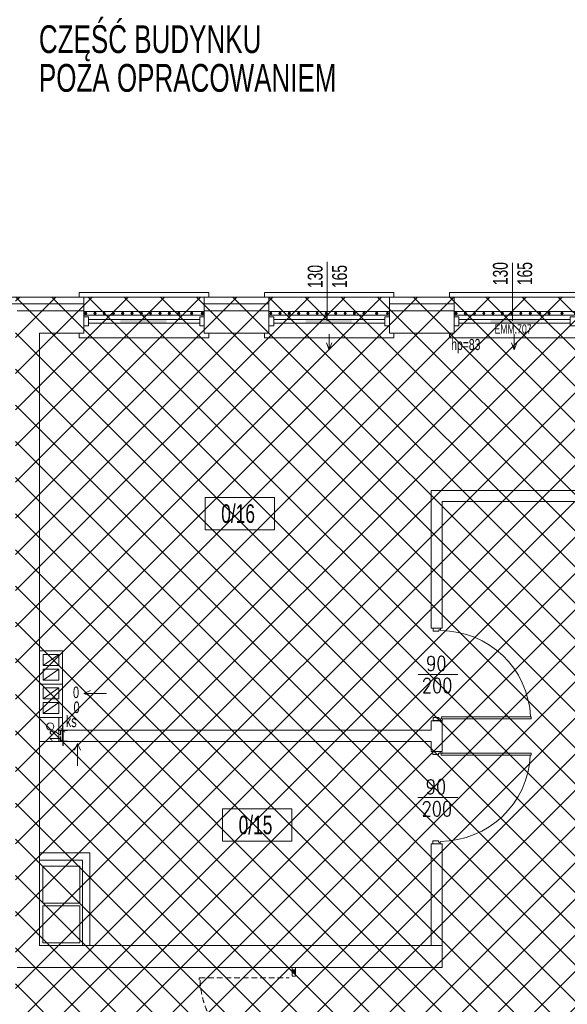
# Model space of a CAD drawing. Header units: millimetres. Extents: x 6354466 to 6508314, y -1889048 to -1342748.
# Tile 75 of 134: x 6413461 to 6419376, y -1754363 to -1743728. Entities that reach past the tile are written whole.
import ezdxf
from ezdxf.enums import TextEntityAlignment as Align

# ---------------------------------------------------------------- set-up
doc = ezdxf.new("R2010")
doc.units = ezdxf.units.MM
doc.header["$PDMODE"] = 3
doc.header["$PDSIZE"] = 10
doc.linetypes.add('HIDDEN', pattern=[0.375, 0.25, -0.125])
for name, color, linetype, lineweight in [('kominy', 162, 'Continuous', 13), ('L-1', 10, 'Continuous', 30), ('L-2', 167, 'Continuous', 13), ('L-3', 10, 'Continuous', 18), ('L-4', 92, 'Continuous', 20), ('L-5', 152, 'Continuous', 9), ('L-DIM', 252, 'Continuous', 5), ('L-DRZWI', 146, 'Continuous', 13), ('L-HATCH', 252, 'Continuous', 5), ('L-hatch ociepl', 252, 'Continuous', 5), ('L-OKNA', 144, 'Continuous', 20), ('L-OPIS', 142, 'Continuous', 9), ('L-sanitarne', 142, 'Continuous', 9), ('L-TXT', 141, 'Continuous', 9)]:
    doc.layers.add(name, color=color, linetype=linetype, lineweight=lineweight)
doc.styles.add('100', font='cdmsimpl.shx', dxfattribs={"width": 0.7, "height": 100, "bigfont": 'cdmbigpl.shx'})
doc.styles.add('125', font='cdmsimpl.shx', dxfattribs={"width": 0.7, "height": 125})
doc.styles.add('160', font='simplex.shx', dxfattribs={"width": 0.8, "height": 160})
doc.styles.add('200', font='cdmsimpl.shx', dxfattribs={"width": 0.7, "height": 200})
doc.styles.add('250', font='cdmsimpl.shx', dxfattribs={"width": 0.7, "height": 250})
doc.styles.add('CDM', font='cdmsimpl.shx', dxfattribs={"width": 0.8, "bigfont": 'cdmbigpl.shx'})
doc.styles.add('SIMPLEX', font='cdmsimpl.shx', dxfattribs={"width": 0.7, "bigfont": 'cdmbigpl.shx'})
doc.linetypes.add('BATTING', pattern='A,0.00254,-2.54,[134,ltypeshp.shx,S=2.54,R=0,X=-2.54,Y=0],-5.08,[134,ltypeshp.shx,S=2.54,R=180,X=2.54,Y=0],-2.54', length=10.16254)
doc.dimstyles.new('125', dxfattribs={"dimtxt": 125, "dimasz": 50, "dimexe": 50, "dimexo": 3, "dimgap": 15, "dimtad": 1, "dimdec": 0, "dimlfac": 0.1, "dimrnd": 1, "dimtxsty": '125', "dimblk": 'ARCHTICK', "dimcen": 2.5, "dimdle": 50, "dimazin": 0, "dimtfac": 1, "dimtdec": 0, "dimtix": 1, "dimtmove": 1, "dimatfit": 3, "dimldrblk": 'NONE', "dimfxl": 0, "dimarcsym": 0})

# ---------------------------------------------------------------- blocks, each defined once
blk = doc.blocks.new('*U111')
for p, q in [((40, 1020), (20, 1020)), ((20, 1020), (20, 50)), ((40, 50), (40, 1020)), ((500, -203), (500, 228)), ((0, 40), (20, 40)), ((20, 50), (20, 60)), ((20, 50), (40, 50)), ((20, 40), (20, 20)), ((20, 20), (35, 20)), ((35, 20), (35, -40)), ((980, 20), (965, 20)), ((965, 20), (965, -40)), ((1000, 40), (980, 40)), ((980, 40), (980, 20)), ((1000, -40), (1000, 40)), ((35, -40), (0, -40)), ((965, -40), (1000, -40))]:
    blk.add_line(p, q)
for points in [[(20, 50), (20, 1020)], [(0, -40), (0, 40)]]:
    blk.add_lwpolyline(points)
blk.add_circle((10, 50), 10)
blk.add_arc((-2, 39), 974, 0.0458, 87.2742)
at = {"style": '160', "width": 0.8}
blk.add_attdef('SZER', text='', height=160, rotation=90, dxfattribs=at).set_placement((511, -6), align=Align.BOTTOM_CENTER)
blk.add_attdef('WYS', text='', height=160, rotation=90, dxfattribs=at).set_placement((541, 3), align=Align.TOP_CENTER)
at = {"style": 'CDM', "width": 0.8, "flags": 1}
blk.add_attdef('POZIOM', (891, -225), '', height=125, dxfattribs=at)
blk = doc.blocks.new('_ArchTick')
at = {"color": 0, "linetype": 'ByBlock', "const_width": 0.15}
blk.add_lwpolyline([(-0.5, -0.5), (0.5, 0.5)], dxfattribs=at)
blk = doc.blocks.new('*D64')
at = {"layer": 'Defpoints', "color": 0, "ltscale": 10, "transparency": 16777216}
for p in [(6413675, -1751402), (6413675, -1751522), (6413926, -1751522)]:
    blk.add_point(p, dxfattribs=at)
at = {"layer": 'L-DIM', "color": 0, "lineweight": -2, "ltscale": 10, "transparency": 16777216}
for p, q in [((6413876, -1751402), (6413976, -1751402)), ((6413926, -1751402), (6413926, -1751352)), ((6413926, -1751402), (6413926, -1751522)), ((6413876, -1751522), (6413976, -1751522)), ((6413926, -1751522), (6413926, -1751572))]:
    blk.add_line(p, q, dxfattribs=at)
at = {"layer": 'L-DIM', "color": 0, "lineweight": -2, "ltscale": 10, "transparency": 16777216, "xscale": 50, "yscale": 50, "zscale": 50}
for p, rotation in [((6413926, -1751402), 270), ((6413926, -1751522), 90)]:
    blk.add_blockref('_ArchTick', p, dxfattribs=dict(at, rotation=rotation))
at = {"layer": 'L-DIM', "color": 0, "lineweight": 13, "ltscale": 10, "transparency": 16777216, "insert": (6413849, -1751462), "char_height": 125, "attachment_point": 5, "rotation": 90, "style": '125'}
blk.add_mtext('12', dxfattribs=at)
blk = doc.blocks.new('_None')
blk = doc.blocks.new('opis pom')
at = {"color": 0}
blk.add_lwpolyline([(252897, -40977), (253644, -40977), (253644, -41327), (252897, -41327)], close=True, dxfattribs=at)
at = {"layer": 'L-4', "lineweight": 30, "style": '250', "width": 0.7}
blk.add_attdef('2', text='', height=250, dxfattribs=at).set_placement((253252, -41152), align=Align.MIDDLE_CENTER)
blk = doc.blocks.new('*U92')
for p, q in [((-5, 0), (-5, -5)), ((5, -5), (5, 0)), ((-5, -5), (5, -5)), ((-2, -5), (-2, -125)), ((2, -5), (2, -125)), ((-5, -130), (-5, -125)), ((-5, -125), (5, -125)), ((5, -125), (5, -130))]:
    blk.add_line(p, q)
blk = doc.blocks.new('*U119')
for p, q in [((-40, 50), (-40, 1020)), ((-40, 1020), (-20, 1020)), ((-20, 1020), (-20, 50)), ((-500, -203), (-500, 228)), ((-1000, -40), (-1000, 40)), ((-1000, 40), (-980, 40)), ((-980, 40), (-980, 20)), ((-980, 20), (-965, 20)), ((-965, 20), (-965, -40)), ((-20, 50), (-40, 50)), ((-20, 20), (-35, 20)), ((-35, 20), (-35, -40)), ((-20, 50), (-20, 60)), ((0, 40), (-20, 40)), ((-20, 40), (-20, 20)), ((-965, -40), (-1000, -40)), ((-35, -40), (0, -40))]:
    blk.add_line(p, q)
for points in [[(-20, 50), (-20, 1020)], [(0, -40), (0, 40)]]:
    blk.add_lwpolyline(points)
blk.add_circle((-10, 50), 10)
blk.add_arc((2, 39), 974, 92.7258, 179.9542)
at = {"style": '160', "width": 0.8}
blk.add_attdef('SZER', text='', height=160, rotation=90, dxfattribs=at).set_placement((-489, -6), align=Align.BOTTOM_CENTER)
blk.add_attdef('WYS', text='', height=160, rotation=90, dxfattribs=at).set_placement((-459, 3), align=Align.TOP_CENTER)
at = {"style": 'CDM', "width": 0.8, "flags": 1}
blk.add_attdef('POZIOM', (-915, -225), '', height=125, dxfattribs=at)

msp = doc.modelspace()

# ---------------------------------------------------------------- hatches: boundary and pattern name
at = {"layer": 'L-HATCH', "ltscale": 10, "transparency": 33554687}
h = msp.add_hatch(dxfattribs=at)
h.set_pattern_fill('ANSI37', color=252, scale=87)
h.set_pattern_definition([(45, (-48741.55, 100010.94), (-195.320571, 195.320571), []), (135, (-48741.55, 100010.94), (-195.320571, -195.320571), [])])
h.paths.add_polyline_path([(6428505.3, -1746723.4), (6413415.3, -1746723.4), (6413415.3, -1760832.4), (6428505.3, -1760832.4)])
at = {"layer": 'L-HATCH', "lineweight": 13}
msp.add_hatch(color=256, dxfattribs=at).paths.add_polyline_path([(6416438.7, -1754027.1), (6416438.7, -1753991.7), (6416403.8, -1753991.7), (6416403.8, -1754027.1)])
at = {"layer": 'L-sanitarne', "lineweight": 13}
h = msp.add_hatch(color=256, dxfattribs=at)
h.paths.add_polyline_path([(6415048.1, -1747002.6), (6415048.1, -1746969.8), (6414778.1, -1746969.8), (6414778.1, -1747002.6)])
h.paths.add_polyline_path([(6414778.1, -1747002.6), (6414778.1, -1746969.8), (6414549.1, -1746969.8), (6414549.1, -1747002.6)])
h = msp.add_hatch(color=256, dxfattribs=at)
h.paths.add_polyline_path([(6417048.1, -1747002.6), (6417048.1, -1746969.8), (6416778.1, -1746969.8), (6416778.1, -1747002.6)])
h.paths.add_polyline_path([(6416778.1, -1747002.6), (6416778.1, -1746969.8), (6416549.1, -1746969.8), (6416549.1, -1747002.6)])
h = msp.add_hatch(color=256, dxfattribs=at)
h.paths.add_polyline_path([(6419046.5, -1747002.6), (6419046.5, -1746969.8), (6418776.5, -1746969.8), (6418776.5, -1747002.6)])
h.paths.add_polyline_path([(6418776.5, -1747002.6), (6418776.5, -1746969.8), (6418547.4, -1746969.8), (6418547.4, -1747002.6)])

# ---------------------------------------------------------------- linework, layer by layer
at = {"layer": 'kominy', "lineweight": 13}
for p, q in [((6413715.3, -1750703.5), (6413885.3, -1750583.5)), ((6413715.3, -1750863.5), (6413885.3, -1750743.5)), ((6413715.3, -1751063.5), (6413885.3, -1750943.5)), ((6413715.3, -1751223.5), (6413885.3, -1751103.5))]:
    msp.add_line(p, q, dxfattribs=at)
at = {"layer": 'kominy', "lineweight": 13, "ltscale": 8}
for points in [[(6413675.3, -1750543.5), (6413925.3, -1750543.5), (6413925.3, -1750903.5), (6413675.3, -1750903.5)], [(6413675.3, -1750903.5), (6413925.3, -1750903.5), (6413925.3, -1751263.5), (6413675.3, -1751263.5)]]:
    msp.add_lwpolyline(points, close=True, dxfattribs=at)
at = {"layer": 'kominy', "lineweight": 13}
for points in [[(6413715.3, -1750703.5), (6413885.3, -1750703.5), (6413885.3, -1750583.5), (6413715.3, -1750583.5)], [(6413715.3, -1750863.5), (6413885.3, -1750863.5), (6413885.3, -1750743.5), (6413715.3, -1750743.5)], [(6413715.3, -1751063.5), (6413885.3, -1751063.5), (6413885.3, -1750943.5), (6413715.3, -1750943.5)], [(6413715.3, -1751223.5), (6413885.3, -1751223.5), (6413885.3, -1751103.5), (6413715.3, -1751103.5)]]:
    msp.add_lwpolyline(points, close=True, dxfattribs=at)
at = {"layer": 'L-2', "lineweight": 13, "ltscale": 8}
for p, q in [((6414153.8, -1746873.4), (6413435.3, -1746873.4)), ((6418153.8, -1746873.4), (6417453.8, -1746873.4)), ((6413675.3, -1753727.5), (6413675.3, -1747113.4)), ((6415860.7, -1747113.4), (6415453.8, -1747113.4))]:
    msp.add_line(p, q, dxfattribs=at)
at = {"layer": 'L-2', "lineweight": 13}
for p, q in [((6414153.8, -1747113.4), (6414153.8, -1746873.4)), ((6415453.8, -1747113.4), (6415453.8, -1746873.4)), ((6416153.8, -1747113.4), (6416153.8, -1746873.4)), ((6417453.8, -1747113.4), (6417453.8, -1746873.4)), ((6418153.8, -1747113.4), (6418153.8, -1746873.4))]:
    msp.add_line(p, q, dxfattribs=at)
at = {"layer": 'L-2', "lineweight": 13, "ltscale": 10}
for p, q in [((6413675.3, -1753727.5), (6418023.7, -1753728)), ((6418023.7, -1753728), (6418023.7, -1753963.4)), ((6413435.3, -1753963.4), (6417903.7, -1753963.4)), ((6417903.7, -1753963.4), (6418023.7, -1753963.4))]:
    msp.add_line(p, q, dxfattribs=at)
at = {"layer": 'L-2', "lineweight": 13, "ltscale": 8}
for points in [[(6416153.8, -1746873.4), (6415453.8, -1746873.4)], [(6414153.8, -1747113.4), (6413675.3, -1747113.4)], [(6415860.7, -1747113.4), (6415453.8, -1747113.4)], [(6416153.8, -1747113.4), (6415715.3, -1747113.4)], [(6418153.8, -1747113), (6417453.8, -1747112.9)], [(6418153.8, -1747113), (6417675.4, -1747113)]]:
    msp.add_lwpolyline(points, dxfattribs=at)
at = {"layer": 'L-4', "lineweight": 13, "ltscale": 10}
for p, q in [((6419661, -1748813.4), (6417903.7, -1748813.4)), ((6417903.7, -1750300.6), (6417903.7, -1748813.4)), ((6418023.7, -1750300.6), (6418023.7, -1748933.4)), ((6419661, -1748933.4), (6418023.7, -1748933.4)), ((6414155.7, -1751004.5), (6414226.8, -1750973)), ((6414155.7, -1751004.5), (6414397.1, -1751004.5)), ((6414155.7, -1751004.5), (6414226.8, -1751035.9)), ((6417903.7, -1751402.4), (6413926, -1751402.4)), ((6418023.7, -1751300.6), (6417903.7, -1751300.6)), ((6417903.7, -1751402.4), (6417903.7, -1751300.6)), ((6418023.7, -1751630.5), (6418023.7, -1751300.6)), ((6417903.7, -1751522.4), (6413675.3, -1751522.4)), ((6414085, -1751545.8), (6414053.6, -1751616.9)), ((6414085, -1751545.8), (6414085, -1751787.2)), ((6414085, -1751545.8), (6414116.4, -1751616.9)), ((6417903.7, -1751630.5), (6417903.7, -1751522.4)), ((6418023.7, -1751630.5), (6417903.7, -1751630.5)), ((6417903.7, -1753727.5), (6417903.7, -1752630.5)), ((6418023.7, -1752630.5), (6417903.7, -1752630.5)), ((6418023.7, -1753728), (6418023.7, -1752630.5))]:
    msp.add_line(p, q, dxfattribs=at)
at = {"layer": 'L-5', "lineweight": 13, "ltscale": 5}
for p, q in [((6420741, -1746723.4), (6413285.3, -1746723.4)), ((6415503.8, -1746673.4), (6414103.8, -1746673.4)), ((6414103.8, -1746673.4), (6414103.8, -1746723.4)), ((6415503.8, -1746723.4), (6415503.8, -1746673.4)), ((6417503.8, -1746673.4), (6416103.8, -1746673.4)), ((6416103.8, -1746673.4), (6416103.8, -1746723.4)), ((6417503.8, -1746723.4), (6417503.8, -1746673.4)), ((6419503.8, -1746673.4), (6418103.8, -1746673.4)), ((6418103.8, -1746673.4), (6418103.8, -1746723.4)), ((6414103.8, -1747163.4), (6414103.8, -1747113.4)), ((6415503.8, -1747163.4), (6415503.8, -1747113.4)), ((6416103.8, -1747163.4), (6416103.8, -1747113.4)), ((6417503.8, -1747163.4), (6417503.8, -1747113.4)), ((6418103.8, -1747163.4), (6418103.8, -1747113.4)), ((6415503.8, -1747163.4), (6414103.8, -1747163.4)), ((6417503.8, -1747163.4), (6416103.8, -1747163.4)), ((6419503.8, -1747163.4), (6418103.8, -1747163.4))]:
    msp.add_line(p, q, dxfattribs=at)
at = {"layer": 'L-5', "lineweight": 13, "ltscale": 8}
for p, q in [((6414153.8, -1746873.4), (6414153.8, -1746723.9)), ((6415453.8, -1746873.4), (6415453.8, -1746723.9)), ((6416153.8, -1746873.4), (6416153.8, -1746723.9)), ((6417453.8, -1746873.4), (6417453.8, -1746723.9)), ((6418153.8, -1746873.4), (6418153.8, -1746723.9))]:
    msp.add_line(p, q, dxfattribs=at)
at = {"layer": 'L-5', "lineweight": 13, "ltscale": 10}
for p, q in [((6413885.3, -1751263.5), (6413885.3, -1751522.4)), ((6413925.3, -1751263.5), (6413925.3, -1751513.5))]:
    msp.add_line(p, q, dxfattribs=at)
msp.add_circle((6413791.2, -1751362), 38.9, dxfattribs=at)
at = {"layer": 'L-DRZWI', "lineweight": 13, "ltscale": 8}
for p, q in [((6415401.2, -1754098.4), (6415401.2, -1754078.4)), ((6416371.2, -1754078.4), (6416361.2, -1754078.4))]:
    msp.add_line(p, q, dxfattribs=at)
at = {"layer": 'L-DRZWI', "linetype": 'HIDDEN', "lineweight": 13, "ltscale": 250}
msp.add_line((6415401.2, -1754078.4), (6416371.2, -1754078.4), dxfattribs=at)
at = {"layer": 'L-DRZWI', "lineweight": 13}
msp.add_lwpolyline([(6416438.7, -1754058.4), (6416438.7, -1753963.4), (6416403.8, -1753963.4), (6416403.8, -1754058.4)], close=True, dxfattribs=at)
at = {"layer": 'L-DRZWI', "linetype": 'HIDDEN', "lineweight": 13, "ltscale": 250}
msp.add_arc((6416382, -1754056.5), 974.1, 182.72584, 269.95417, dxfattribs=at)
at = {"layer": 'L-HATCH', "lineweight": 13, "ltscale": 10}
msp.add_line((6418023.7, -1750300.6), (6417903.7, -1750300.6), dxfattribs=at)
at = {"layer": 'L-HATCH', "lineweight": 13, "ltscale": 8}
msp.add_line((6418023.7, -1753728), (6418023.7, -1753963.4), dxfattribs=at)
at = {"layer": 'L-HATCH', "lineweight": 13}
for points in [[(6415453.8, -1746878.4), (6414153.8, -1746878.4), (6414153.8, -1746918.4), (6415453.8, -1746918.4)], [(6417453.8, -1746878.4), (6416153.8, -1746878.4), (6416153.8, -1746918.4), (6417453.8, -1746918.4)], [(6419453.8, -1746878.4), (6418153.8, -1746878.4), (6418153.8, -1746918.4), (6419453.8, -1746918.4)], [(6416438.7, -1754027.1), (6416438.7, -1753991.7), (6416403.8, -1753991.7), (6416403.8, -1754027.1)]]:
    msp.add_lwpolyline(points, close=True, dxfattribs=at)
at = {"layer": 'L-HATCH', "lineweight": 13, "ltscale": 10}
for points in [[(6414218.9, -1753723.4), (6414218.9, -1752725.2), (6413675.3, -1752725.2)], [(6413675.3, -1752805.2), (6414138.9, -1752805.2), (6414138.9, -1753723.4)]]:
    msp.add_lwpolyline(points, dxfattribs=at)
for points in [[(6413711.5, -1753271.1), (6414111.5, -1753271.1), (6414111.5, -1752871.1), (6413711.5, -1752871.1)], [(6413711.5, -1753699.2), (6414111.5, -1753699.2), (6414111.5, -1753299.2), (6413711.5, -1753299.2)]]:
    msp.add_lwpolyline(points, close=True, dxfattribs=at)
at = {"layer": 'L-HATCH', "lineweight": 13}
for centre, radius in [((6414173.8, -1746898.4), 12), ((6414173.8, -1746898.4), 11), ((6414173.8, -1746898.4), 10), ((6414173.8, -1746898.4), 9), ((6414173.8, -1746898.4), 8), ((6414173.8, -1746898.4), 7), ((6414173.8, -1746898.4), 6), ((6414173.8, -1746898.4), 5), ((6414173.8, -1746898.4), 4), ((6414173.8, -1746898.4), 3), ((6414173.8, -1746898.4), 3), ((6414173.8, -1746898.4), 2), ((6414173.8, -1746898.4), 1), ((6414273.8, -1746898.4), 12), ((6414273.8, -1746898.4), 11), ((6414273.8, -1746898.4), 10), ((6414273.8, -1746898.4), 9), ((6414273.8, -1746898.4), 8), ((6414273.8, -1746898.4), 7), ((6414273.8, -1746898.4), 6), ((6414273.8, -1746898.4), 5), ((6414273.8, -1746898.4), 4), ((6414273.8, -1746898.4), 3), ((6414273.8, -1746898.4), 3), ((6414273.8, -1746898.4), 2), ((6414273.8, -1746898.4), 1), ((6414373.8, -1746898.4), 12), ((6414373.8, -1746898.4), 11), ((6414373.8, -1746898.4), 10), ((6414373.8, -1746898.4), 9), ((6414373.8, -1746898.4), 8), ((6414373.8, -1746898.4), 7), ((6414373.8, -1746898.4), 6), ((6414373.8, -1746898.4), 5), ((6414373.8, -1746898.4), 4), ((6414373.8, -1746898.4), 3), ((6414373.8, -1746898.4), 3), ((6414373.8, -1746898.4), 2), ((6414373.8, -1746898.4), 1), ((6414473.8, -1746898.4), 12), ((6414473.8, -1746898.4), 11), ((6414473.8, -1746898.4), 10), ((6414473.8, -1746898.4), 9), ((6414473.8, -1746898.4), 8), ((6414473.8, -1746898.4), 7), ((6414473.8, -1746898.4), 6), ((6414473.8, -1746898.4), 5), ((6414473.8, -1746898.4), 4), ((6414473.8, -1746898.4), 3), ((6414473.8, -1746898.4), 3), ((6414473.8, -1746898.4), 2), ((6414473.8, -1746898.4), 1), ((6414573.8, -1746898.4), 12), ((6414573.8, -1746898.4), 11), ((6414573.8, -1746898.4), 10), ((6414573.8, -1746898.4), 9), ((6414573.8, -1746898.4), 8), ((6414573.8, -1746898.4), 7), ((6414573.8, -1746898.4), 6), ((6414573.8, -1746898.4), 5), ((6414573.8, -1746898.4), 4), ((6414573.8, -1746898.4), 3), ((6414573.8, -1746898.4), 3), ((6414573.8, -1746898.4), 2), ((6414573.8, -1746898.4), 1), ((6414673.8, -1746898.4), 12), ((6414673.8, -1746898.4), 11), ((6414673.8, -1746898.4), 10), ((6414673.8, -1746898.4), 9), ((6414673.8, -1746898.4), 8), ((6414673.8, -1746898.4), 7), ((6414673.8, -1746898.4), 6), ((6414673.8, -1746898.4), 5), ((6414673.8, -1746898.4), 4), ((6414673.8, -1746898.4), 3), ((6414673.8, -1746898.4), 3), ((6414673.8, -1746898.4), 2), ((6414673.8, -1746898.4), 1), ((6414773.8, -1746898.4), 12), ((6414773.8, -1746898.4), 11), ((6414773.8, -1746898.4), 10), ((6414773.8, -1746898.4), 9), ((6414773.8, -1746898.4), 8), ((6414773.8, -1746898.4), 7), ((6414773.8, -1746898.4), 6), ((6414773.8, -1746898.4), 5), ((6414773.8, -1746898.4), 4), ((6414773.8, -1746898.4), 3), ((6414773.8, -1746898.4), 3), ((6414773.8, -1746898.4), 2), ((6414773.8, -1746898.4), 1), ((6414873.8, -1746898.4), 12), ((6414873.8, -1746898.4), 11), ((6414873.8, -1746898.4), 10), ((6414873.8, -1746898.4), 9), ((6414873.8, -1746898.4), 8), ((6414873.8, -1746898.4), 7), ((6414873.8, -1746898.4), 6), ((6414873.8, -1746898.4), 5), ((6414873.8, -1746898.4), 4), ((6414873.8, -1746898.4), 3), ((6414873.8, -1746898.4), 3), ((6414873.8, -1746898.4), 2), ((6414873.8, -1746898.4), 1), ((6414976.7, -1746898.4), 12), ((6414976.7, -1746898.4), 11), ((6414976.7, -1746898.4), 10), ((6414976.7, -1746898.4), 9), ((6414976.7, -1746898.4), 8), ((6414976.7, -1746898.4), 7), ((6414976.7, -1746898.4), 6), ((6414976.7, -1746898.4), 5), ((6414976.7, -1746898.4), 4), ((6414976.7, -1746898.4), 3), ((6414976.7, -1746898.4), 3), ((6414976.7, -1746898.4), 2), ((6414976.7, -1746898.4), 1), ((6415076.7, -1746898.4), 12), ((6415076.7, -1746898.4), 11), ((6415076.7, -1746898.4), 10), ((6415076.7, -1746898.4), 9), ((6415076.7, -1746898.4), 8), ((6415076.7, -1746898.4), 7), ((6415076.7, -1746898.4), 6), ((6415076.7, -1746898.4), 5), ((6415076.7, -1746898.4), 4), ((6415076.7, -1746898.4), 3), ((6415076.7, -1746898.4), 3), ((6415076.7, -1746898.4), 2), ((6415076.7, -1746898.4), 1), ((6415177.7, -1746898.4), 12), ((6415177.7, -1746898.4), 11), ((6415177.7, -1746898.4), 10), ((6415177.7, -1746898.4), 9), ((6415177.7, -1746898.4), 8), ((6415177.7, -1746898.4), 7), ((6415177.7, -1746898.4), 6), ((6415177.7, -1746898.4), 5), ((6415177.7, -1746898.4), 4), ((6415177.7, -1746898.4), 3), ((6415177.7, -1746898.4), 3), ((6415177.7, -1746898.4), 2), ((6415177.7, -1746898.4), 1), ((6415317.6, -1746898.4), 12), ((6415317.6, -1746898.4), 11), ((6415317.6, -1746898.4), 10), ((6415317.6, -1746898.4), 9), ((6415317.6, -1746898.4), 8), ((6415317.6, -1746898.4), 7), ((6415317.6, -1746898.4), 6), ((6415317.6, -1746898.4), 5), ((6415317.6, -1746898.4), 4), ((6415317.6, -1746898.4), 3), ((6415317.6, -1746898.4), 3), ((6415317.6, -1746898.4), 2), ((6415317.6, -1746898.4), 1), ((6415433.8, -1746898.4), 12), ((6415433.8, -1746898.4), 11), ((6415433.8, -1746898.4), 10), ((6415433.8, -1746898.4), 9), ((6415433.8, -1746898.4), 8), ((6415433.8, -1746898.4), 7), ((6415433.8, -1746898.4), 6), ((6415433.8, -1746898.4), 5), ((6415433.8, -1746898.4), 4), ((6415433.8, -1746898.4), 3), ((6415433.8, -1746898.4), 3), ((6415433.8, -1746898.4), 2), ((6415433.8, -1746898.4), 1), ((6416173.8, -1746898.4), 12), ((6416173.8, -1746898.4), 11), ((6416173.8, -1746898.4), 10), ((6416173.8, -1746898.4), 9), ((6416173.8, -1746898.4), 8), ((6416173.8, -1746898.4), 7), ((6416173.8, -1746898.4), 6), ((6416173.8, -1746898.4), 5), ((6416173.8, -1746898.4), 4), ((6416173.8, -1746898.4), 3), ((6416173.8, -1746898.4), 3), ((6416173.8, -1746898.4), 2), ((6416173.8, -1746898.4), 1), ((6416273.8, -1746898.4), 12), ((6416273.8, -1746898.4), 11), ((6416273.8, -1746898.4), 10), ((6416273.8, -1746898.4), 9), ((6416273.8, -1746898.4), 8), ((6416273.8, -1746898.4), 7), ((6416273.8, -1746898.4), 6), ((6416273.8, -1746898.4), 5), ((6416273.8, -1746898.4), 4), ((6416273.8, -1746898.4), 3), ((6416273.8, -1746898.4), 3), ((6416273.8, -1746898.4), 2), ((6416273.8, -1746898.4), 1), ((6416373.8, -1746898.4), 12), ((6416373.8, -1746898.4), 11), ((6416373.8, -1746898.4), 10), ((6416373.8, -1746898.4), 9), ((6416373.8, -1746898.4), 8), ((6416373.8, -1746898.4), 7), ((6416373.8, -1746898.4), 6), ((6416373.8, -1746898.4), 5), ((6416373.8, -1746898.4), 4), ((6416373.8, -1746898.4), 3), ((6416373.8, -1746898.4), 3), ((6416373.8, -1746898.4), 2), ((6416373.8, -1746898.4), 1), ((6416473.8, -1746898.4), 12), ((6416473.8, -1746898.4), 11), ((6416473.8, -1746898.4), 10), ((6416473.8, -1746898.4), 9), ((6416473.8, -1746898.4), 8), ((6416473.8, -1746898.4), 7), ((6416473.8, -1746898.4), 6), ((6416473.8, -1746898.4), 5), ((6416473.8, -1746898.4), 4), ((6416473.8, -1746898.4), 3), ((6416473.8, -1746898.4), 3), ((6416473.8, -1746898.4), 2), ((6416473.8, -1746898.4), 1), ((6416573.8, -1746898.4), 12), ((6416573.8, -1746898.4), 11), ((6416573.8, -1746898.4), 10), ((6416573.8, -1746898.4), 9), ((6416573.8, -1746898.4), 8), ((6416573.8, -1746898.4), 7), ((6416573.8, -1746898.4), 6), ((6416573.8, -1746898.4), 5), ((6416573.8, -1746898.4), 4), ((6416573.8, -1746898.4), 3), ((6416573.8, -1746898.4), 3), ((6416573.8, -1746898.4), 2), ((6416573.8, -1746898.4), 1), ((6416673.8, -1746898.4), 12), ((6416673.8, -1746898.4), 11), ((6416673.8, -1746898.4), 10), ((6416673.8, -1746898.4), 9), ((6416673.8, -1746898.4), 8), ((6416673.8, -1746898.4), 7), ((6416673.8, -1746898.4), 6), ((6416673.8, -1746898.4), 5), ((6416673.8, -1746898.4), 4), ((6416673.8, -1746898.4), 3), ((6416673.8, -1746898.4), 3), ((6416673.8, -1746898.4), 2), ((6416673.8, -1746898.4), 1), ((6416773.8, -1746898.4), 12), ((6416773.8, -1746898.4), 11), ((6416773.8, -1746898.4), 10), ((6416773.8, -1746898.4), 9), ((6416773.8, -1746898.4), 8), ((6416773.8, -1746898.4), 7), ((6416773.8, -1746898.4), 6), ((6416773.8, -1746898.4), 5), ((6416773.8, -1746898.4), 4), ((6416773.8, -1746898.4), 3), ((6416773.8, -1746898.4), 3), ((6416773.8, -1746898.4), 2), ((6416773.8, -1746898.4), 1), ((6416873.8, -1746898.4), 12), ((6416873.8, -1746898.4), 11), ((6416873.8, -1746898.4), 10), ((6416873.8, -1746898.4), 9), ((6416873.8, -1746898.4), 8), ((6416873.8, -1746898.4), 7), ((6416873.8, -1746898.4), 6), ((6416873.8, -1746898.4), 5), ((6416873.8, -1746898.4), 4), ((6416873.8, -1746898.4), 3), ((6416873.8, -1746898.4), 3), ((6416873.8, -1746898.4), 2), ((6416873.8, -1746898.4), 1), ((6416976.7, -1746898.4), 12), ((6416976.7, -1746898.4), 11), ((6416976.7, -1746898.4), 10), ((6416976.7, -1746898.4), 9), ((6416976.7, -1746898.4), 8), ((6416976.7, -1746898.4), 7), ((6416976.7, -1746898.4), 6), ((6416976.7, -1746898.4), 5), ((6416976.7, -1746898.4), 4), ((6416976.7, -1746898.4), 3), ((6416976.7, -1746898.4), 3), ((6416976.7, -1746898.4), 2), ((6416976.7, -1746898.4), 1), ((6417076.7, -1746898.4), 12), ((6417076.7, -1746898.4), 11), ((6417076.7, -1746898.4), 10), ((6417076.7, -1746898.4), 9), ((6417076.7, -1746898.4), 8), ((6417076.7, -1746898.4), 7), ((6417076.7, -1746898.4), 6), ((6417076.7, -1746898.4), 5), ((6417076.7, -1746898.4), 4), ((6417076.7, -1746898.4), 3), ((6417076.7, -1746898.4), 3), ((6417076.7, -1746898.4), 2), ((6417076.7, -1746898.4), 1), ((6417177.7, -1746898.4), 12), ((6417177.7, -1746898.4), 11), ((6417177.7, -1746898.4), 10), ((6417177.7, -1746898.4), 9), ((6417177.7, -1746898.4), 8), ((6417177.7, -1746898.4), 7), ((6417177.7, -1746898.4), 6), ((6417177.7, -1746898.4), 5), ((6417177.7, -1746898.4), 4), ((6417177.7, -1746898.4), 3), ((6417177.7, -1746898.4), 3), ((6417177.7, -1746898.4), 2), ((6417177.7, -1746898.4), 1), ((6417317.6, -1746898.4), 12), ((6417317.6, -1746898.4), 11), ((6417317.6, -1746898.4), 10), ((6417317.6, -1746898.4), 9), ((6417317.6, -1746898.4), 8), ((6417317.6, -1746898.4), 7), ((6417317.6, -1746898.4), 6), ((6417317.6, -1746898.4), 5), ((6417317.6, -1746898.4), 4), ((6417317.6, -1746898.4), 3), ((6417317.6, -1746898.4), 3), ((6417317.6, -1746898.4), 2), ((6417317.6, -1746898.4), 1), ((6417433.8, -1746898.4), 12), ((6417433.8, -1746898.4), 11), ((6417433.8, -1746898.4), 10), ((6417433.8, -1746898.4), 9), ((6417433.8, -1746898.4), 8), ((6417433.8, -1746898.4), 7), ((6417433.8, -1746898.4), 6), ((6417433.8, -1746898.4), 5), ((6417433.8, -1746898.4), 4), ((6417433.8, -1746898.4), 3), ((6417433.8, -1746898.4), 3), ((6417433.8, -1746898.4), 2), ((6417433.8, -1746898.4), 1), ((6418173.8, -1746898.4), 12), ((6418173.8, -1746898.4), 11), ((6418173.8, -1746898.4), 10), ((6418173.8, -1746898.4), 9), ((6418173.8, -1746898.4), 8), ((6418173.8, -1746898.4), 7), ((6418173.8, -1746898.4), 6), ((6418173.8, -1746898.4), 5), ((6418173.8, -1746898.4), 4), ((6418173.8, -1746898.4), 3), ((6418173.8, -1746898.4), 3), ((6418173.8, -1746898.4), 2), ((6418173.8, -1746898.4), 1), ((6418273.8, -1746898.4), 12), ((6418273.8, -1746898.4), 11), ((6418273.8, -1746898.4), 10), ((6418273.8, -1746898.4), 9), ((6418273.8, -1746898.4), 8), ((6418273.8, -1746898.4), 7), ((6418273.8, -1746898.4), 6), ((6418273.8, -1746898.4), 5), ((6418273.8, -1746898.4), 4), ((6418273.8, -1746898.4), 3), ((6418273.8, -1746898.4), 3), ((6418273.8, -1746898.4), 2), ((6418273.8, -1746898.4), 1), ((6418373.8, -1746898.4), 12), ((6418373.8, -1746898.4), 11), ((6418373.8, -1746898.4), 10), ((6418373.8, -1746898.4), 9), ((6418373.8, -1746898.4), 8), ((6418373.8, -1746898.4), 7), ((6418373.8, -1746898.4), 6), ((6418373.8, -1746898.4), 5), ((6418373.8, -1746898.4), 4), ((6418373.8, -1746898.4), 3), ((6418373.8, -1746898.4), 3), ((6418373.8, -1746898.4), 2), ((6418373.8, -1746898.4), 1), ((6418473.8, -1746898.4), 12), ((6418473.8, -1746898.4), 11), ((6418473.8, -1746898.4), 10), ((6418473.8, -1746898.4), 9), ((6418473.8, -1746898.4), 8), ((6418473.8, -1746898.4), 7), ((6418473.8, -1746898.4), 6), ((6418473.8, -1746898.4), 5), ((6418473.8, -1746898.4), 4), ((6418473.8, -1746898.4), 3), ((6418473.8, -1746898.4), 3), ((6418473.8, -1746898.4), 2), ((6418473.8, -1746898.4), 1), ((6418573.8, -1746898.4), 12), ((6418573.8, -1746898.4), 11), ((6418573.8, -1746898.4), 10), ((6418573.8, -1746898.4), 9), ((6418573.8, -1746898.4), 8), ((6418573.8, -1746898.4), 7), ((6418573.8, -1746898.4), 6), ((6418573.8, -1746898.4), 5), ((6418573.8, -1746898.4), 4), ((6418573.8, -1746898.4), 3), ((6418573.8, -1746898.4), 3), ((6418573.8, -1746898.4), 2), ((6418573.8, -1746898.4), 1), ((6418673.8, -1746898.4), 12), ((6418673.8, -1746898.4), 11), ((6418673.8, -1746898.4), 10), ((6418673.8, -1746898.4), 9), ((6418673.8, -1746898.4), 8), ((6418673.8, -1746898.4), 7), ((6418673.8, -1746898.4), 6), ((6418673.8, -1746898.4), 5), ((6418673.8, -1746898.4), 4), ((6418673.8, -1746898.4), 3), ((6418673.8, -1746898.4), 3), ((6418673.8, -1746898.4), 2), ((6418673.8, -1746898.4), 1), ((6418773.8, -1746898.4), 12), ((6418773.8, -1746898.4), 11), ((6418773.8, -1746898.4), 10), ((6418773.8, -1746898.4), 9), ((6418773.8, -1746898.4), 8), ((6418773.8, -1746898.4), 7), ((6418773.8, -1746898.4), 6), ((6418773.8, -1746898.4), 5), ((6418773.8, -1746898.4), 4), ((6418773.8, -1746898.4), 3), ((6418773.8, -1746898.4), 3), ((6418773.8, -1746898.4), 2), ((6418773.8, -1746898.4), 1), ((6418873.8, -1746898.4), 12), ((6418873.8, -1746898.4), 11), ((6418873.8, -1746898.4), 10), ((6418873.8, -1746898.4), 9), ((6418873.8, -1746898.4), 8), ((6418873.8, -1746898.4), 7), ((6418873.8, -1746898.4), 6), ((6418873.8, -1746898.4), 5), ((6418873.8, -1746898.4), 4), ((6418873.8, -1746898.4), 3), ((6418873.8, -1746898.4), 3), ((6418873.8, -1746898.4), 2), ((6418873.8, -1746898.4), 1), ((6418976.7, -1746898.4), 12), ((6418976.7, -1746898.4), 11), ((6418976.7, -1746898.4), 10), ((6418976.7, -1746898.4), 9), ((6418976.7, -1746898.4), 8), ((6418976.7, -1746898.4), 7), ((6418976.7, -1746898.4), 6), ((6418976.7, -1746898.4), 5), ((6418976.7, -1746898.4), 4), ((6418976.7, -1746898.4), 3), ((6418976.7, -1746898.4), 3), ((6418976.7, -1746898.4), 2), ((6418976.7, -1746898.4), 1), ((6419076.7, -1746898.4), 12), ((6419076.7, -1746898.4), 11), ((6419076.7, -1746898.4), 10), ((6419076.7, -1746898.4), 9), ((6419076.7, -1746898.4), 8), ((6419076.7, -1746898.4), 7), ((6419076.7, -1746898.4), 6), ((6419076.7, -1746898.4), 5), ((6419076.7, -1746898.4), 4), ((6419076.7, -1746898.4), 3), ((6419076.7, -1746898.4), 3), ((6419076.7, -1746898.4), 2), ((6419076.7, -1746898.4), 1), ((6419177.7, -1746898.4), 12), ((6419177.7, -1746898.4), 11), ((6419177.7, -1746898.4), 10), ((6419177.7, -1746898.4), 9), ((6419177.7, -1746898.4), 8), ((6419177.7, -1746898.4), 7), ((6419177.7, -1746898.4), 6), ((6419177.7, -1746898.4), 5), ((6419177.7, -1746898.4), 4), ((6419177.7, -1746898.4), 3), ((6419177.7, -1746898.4), 3), ((6419177.7, -1746898.4), 2), ((6419177.7, -1746898.4), 1), ((6419317.6, -1746898.4), 12), ((6419317.6, -1746898.4), 11), ((6419317.6, -1746898.4), 10), ((6419317.6, -1746898.4), 9), ((6419317.6, -1746898.4), 8), ((6419317.6, -1746898.4), 7), ((6419317.6, -1746898.4), 6), ((6419317.6, -1746898.4), 5), ((6419317.6, -1746898.4), 4), ((6419317.6, -1746898.4), 3), ((6419317.6, -1746898.4), 3), ((6419317.6, -1746898.4), 2), ((6419317.6, -1746898.4), 1)]:
    msp.add_circle(centre, radius, dxfattribs=at)
at = {"layer": 'L-hatch ociepl', "linetype": 'BATTING', "lineweight": 13, "ltscale": 7}
for p, q in [((6414153.8, -1746798.4), (6413360.3, -1746798.4)), ((6416153.8, -1746798.4), (6415453.8, -1746798.4)), ((6418153.8, -1746798.4), (6417453.8, -1746798.4))]:
    msp.add_line(p, q, dxfattribs=at)
at = {"layer": 'L-sanitarne', "lineweight": 13}
for points in [[(6416803.8, -1747123.6), (6416803.8, -1747292.8), (6416774.8, -1747217.8), (6416803.8, -1747292.8), (6416832.8, -1747217.8)], [(6418802.1, -1747123.6), (6418802.1, -1747292.8), (6418773.1, -1747217.8), (6418802.1, -1747292.8), (6418831.1, -1747217.8)]]:
    msp.add_lwpolyline(points, dxfattribs=at)
at = {"layer": 'L-TXT', "lineweight": 13}
for p, q in [((6416783.8, -1746344.7), (6416783.8, -1746980.4)), ((6418783.8, -1746355.3), (6418783.8, -1746980.4))]:
    msp.add_line(p, q, dxfattribs=at)

# ---------------------------------------------------------------- block references
at = {"layer": 'L-5', "lineweight": 13}
ref = msp.add_blockref('opis pom', (6162567.9, -1707910.9), dxfattribs=at)
ref.add_attrib('2', '0/16', dxfattribs={"layer": 'L-3', "height": 200, "style": '200', "width": 0.7}).set_placement((6415820.1, -1749062.8), align=Align.MIDDLE_CENTER)
ref = msp.add_blockref('opis pom', (6162755.6, -1711274), dxfattribs=at)
ref.add_attrib('2', '0/15', dxfattribs={"layer": 'L-3', "height": 200, "style": '200', "width": 0.7}).set_placement((6416007.8, -1752425.9), align=Align.MIDDLE_CENTER)
at = {"layer": 'L-DRZWI', "lineweight": 13, "ltscale": 8, "rotation": 270}
for name, p in [('*U119', (6417966.8, -1751298.9)), ('*U111', (6417963.7, -1751630.5))]:
    msp.add_blockref(name, p, dxfattribs=at).add_auto_attribs({'WYS': '200', 'SZER': '90'})
at = {"layer": 'L-OKNA', "lineweight": 13, "ltscale": 10, "xscale": -10, "yscale": 10, "zscale": 10}
for p, rotation in [((6414155.4, -1746986), 89.99999999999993), ((6416155.4, -1746986), 89.99999999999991), ((6418155.4, -1746986), 89.9999999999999)]:
    msp.add_blockref('*U92', p, dxfattribs=dict(at, rotation=rotation))

# ---------------------------------------------------------------- texts
at = {"layer": 'L-1', "lineweight": 13, "style": '200', "width": 0.7}
for s, p in [('CZĘŚĆ BUDYNKU', (6413668.6, -1744088.3)), ('POZA OPRACOWANIEM', (6413668.6, -1744506.7))]:
    msp.add_text(s, height=300, dxfattribs=at).set_placement(p)
at = {"layer": 'L-5', "lineweight": 13, "char_height": 125, "width": 89.582, "attachment_point": 1, "rotation": 0.00215, "style": '125'}
for insert in [(6414037.3, -1750930.7), (6414043.4, -1751092)]:
    msp.add_mtext('0', dxfattribs=dict(at, insert=insert))
at = {"layer": 'L-OPIS', "lineweight": 13, "style": '125', "width": 0.7}
msp.add_text('ks', height=125, dxfattribs=at).set_placement((6413959.4, -1751369))
at = {"layer": 'L-sanitarne', "lineweight": 13, "insert": (6418589.2, -1747018.5), "char_height": 100, "width": 527.572, "attachment_point": 1, "style": '100'}
msp.add_mtext('\\A1;EMM.707', dxfattribs=at)
at = {"layer": 'L-TXT', "lineweight": 13, "style": '125', "width": 0.7}
for s, p in [('130', (6416652.2, -1746502.3)), ('165', (6416915.5, -1746502.3)), ('130', (6418652.2, -1746470.8)), ('165', (6418915.5, -1746470.8))]:
    msp.add_text(s, height=160, rotation=90.00152, dxfattribs=at).set_placement(p, align=Align.MIDDLE)
at = {"layer": 'L-TXT', "lineweight": 13, "style": 'SIMPLEX', "width": 0.7}
msp.add_text('hp=83', height=120, dxfattribs=at).set_placement((6418121.3, -1747296.5))

# ---------------------------------------------------------------- dimensions: what is measured, and where the dimension line sits
at = {"layer": 'L-DIM', "lineweight": 13, "ltscale": 10}
dim = msp.add_linear_dim(base=(6413926, -1751522.4), p1=(6413675.3, -1751402.4), p2=(6413675.3, -1751522.4), angle=90, dimstyle='125', override={"dimlfac": 0.1}, dxfattribs=at)
dim.commit()
dim.dimension.update_dxf_attribs({"geometry": '*D64', "text_midpoint": (6413848.5, -1751462.4)})

doc.saveas('drawing.dxf')
